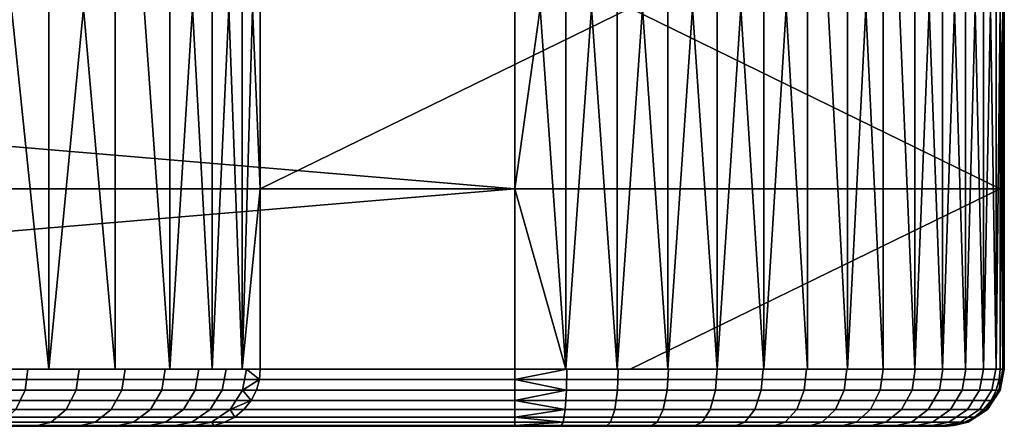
# Model space of a CAD drawing. Header units: millimetres. Extents: x -1516 to 1516, y -850 to 850.
# Tile 187 of 256: x -593 to -386, y -850 to -764. Entities that reach past the tile are written whole.
import ezdxf

# ---------------------------------------------------------------- set-up
doc = ezdxf.new("R2010")
doc.units = ezdxf.units.MM
doc.header["$MEASUREMENT"] = 0
doc.layers.add('kreslo bocnice', color=7, linetype='Continuous', true_color=0x8cc3e6)
doc.layers.add('kreslo bocnice celo', color=7, linetype='Continuous', true_color=0x4b96c3)

msp = doc.modelspace()

# ---------------------------------------------------------------- meshes
at = {"layer": 'kreslo bocnice'}
mesh = msp.add_polyface(dxfattribs=at)
corners = [(-1240.86, -800, 9), (-1250.78, -762, 14.44), (-1240.86, -762, 9), (-1260.41, -838, 20.52), (-1260.41, -762, 20.52), (-1278.52, -838, 34.5), (-1278.52, -762, 34.5), (-1269.67, -762, 27.22), (-1294.74, -838, 50.62), (-1294.74, -762, 50.62), (-1286.89, -762, 42.31), (-1240.86, -838, 9), (-1308.72, -838, 68.5), (-1302.03, -762, 59.37), (-1308.72, -762, 68.5), (-1320.22, -838, 87.66), (-1314.79, -762, 77.95), (-1320.22, -762, 87.66), (-1325, -762, 97.56), (-1392.8, -800, 1439), (-940.81, -762, 1439), (-1392.8, -762, 1439), (-1392.8, -838, 1439), (-940.81, -838, 1439), (-488.81, -800, 1439), (-1250.78, -762, 14.44), (-1240.59, -760.3, 9), (-1240.78, -761.14, 9), (-1240.86, -762, 9), (-1251.44, -757.58, 15.81), (-1239.85, -758.74, 9), (-1240.27, -759.49, 9), (-1260.41, -762, 20.52), (-1265.12, -757.58, 24.86), (-1269.67, -762, 27.22), (-1278.52, -762, 34.5), (-1286.89, -762, 42.31), (-1289.75, -757.58, 46.44), (-1277.93, -757.58, 35.09), (-1300.51, -757.58, 58.81), (-1294.74, -762, 50.62), (-1302.03, -762, 59.37), (-1310.12, -757.58, 72.1), (-1308.72, -762, 68.5), (-1318.5, -757.58, 86.19), (-1314.79, -762, 77.95), (-1320.22, -762, 87.66), (-1325.54, -757.58, 100.93), (-1325, -762, 97.56), (-940.81, -762, 1439), (-1392.8, -759.82, 1438.8), (-1392.8, -762, 1439), (-1392.8, -757.58, 1438.16), (-488.81, -759.82, 1438.8), (-488.81, -757.58, 1438.16), (-1209.22, -750, 9), (-1240.86, -762, 9), (-1240.78, -761.14, 9), (-640.75, -762, 9), (-640.75, -800, 9), (-1240.86, -800, 9)]
mesh.append_faces([[corners[k] for k in face] for face in [(0, 1, 2, 2), (3, 4, 1, 1), (5, 6, 7, 7), (8, 9, 10, 10), (5, 10, 6, 6), (3, 7, 4, 4), (11, 3, 0, 0), (3, 1, 0, 0), (5, 8, 10, 10), (5, 7, 3, 3), (12, 13, 9, 8), (12, 14, 13, 13), (15, 16, 14, 12), (15, 17, 16, 16), (15, 18, 17, 17), (19, 20, 21, 21), (19, 22, 23, 23), (24, 20, 19, 19), (25, 26, 27, 27), (27, 28, 25, 25), (29, 26, 25, 25), (30, 31, 29, 29), (26, 29, 31, 31), (29, 25, 32, 32), (33, 32, 34, 34), (35, 36, 37, 38), (34, 35, 38, 33), (39, 37, 40, 41), (36, 40, 37, 37), (29, 32, 33, 33), (42, 39, 41, 43), (44, 45, 46, 46), (42, 43, 45, 45), (44, 42, 45, 45), (47, 44, 46, 48), (49, 50, 51, 51), (52, 50, 53, 54), (49, 53, 50, 50), (55, 56, 57, 57), (56, 58, 59, 60)]])
mesh = msp.add_polyface(dxfattribs=at)
corners = [(-1392.8, -800, 1439), (-940.81, -838, 1439), (-488.81, -800, 1439), (-488.81, -838, 1439), (-488.81, -762, 1439), (-940.81, -762, 1439), (-561.39, -838, 87.66), (-561.39, -762, 87.66), (-556.62, -762, 97.56), (-572.89, -838, 68.5), (-572.89, -762, 68.5), (-566.82, -762, 77.95), (-552.5, -838, 107.61), (-586.87, -838, 50.62), (-586.87, -762, 50.62), (-579.59, -762, 59.37), (-594.72, -762, 42.31), (-603.1, -838, 34.5), (-611.94, -762, 27.22), (-603.1, -762, 34.5), (-621.2, -838, 20.52), (-630.83, -762, 14.44), (-621.2, -762, 20.52), (-640.75, -800, 9), (-640.75, -838, 9), (-640.75, -762, 9), (-488.81, -759.82, 1438.8), (-940.81, -762, 1439), (-488.81, -762, 1439), (-563.11, -757.58, 86.19), (-561.39, -762, 87.66), (-566.82, -762, 77.95), (-556.62, -762, 97.56), (-556.07, -757.58, 100.93), (-581.1, -757.58, 58.81), (-571.49, -757.58, 72.1), (-572.89, -762, 68.5), (-579.59, -762, 59.37), (-586.87, -762, 50.62), (-591.86, -757.58, 46.44), (-594.72, -762, 42.31), (-603.1, -762, 34.5), (-611.94, -762, 27.22), (-616.5, -757.58, 24.86), (-603.69, -757.58, 35.09), (-630.17, -757.58, 15.81), (-621.2, -762, 20.52), (-630.83, -762, 14.44), (-640.83, -761.14, 9), (-640.75, -762, 9), (-641.03, -760.3, 9), (-641.35, -759.49, 9), (-1240.86, -800, 9), (-640.75, -800, 9), (-640.75, -838, 9), (-1240.86, -838, 9), (-672.39, -750, 9), (-640.83, -761.14, 9), (-640.75, -762, 9)]
mesh.append_faces([[corners[k] for k in face] for face in [(0, 1, 2, 2), (2, 1, 3, 3), (4, 5, 2, 2), (6, 7, 8, 8), (9, 10, 11, 6), (6, 8, 12, 12), (7, 6, 11, 11), (13, 14, 15, 15), (13, 16, 14, 14), (17, 18, 19, 19), (20, 21, 22, 22), (20, 22, 18, 18), (17, 19, 16, 16), (13, 15, 9, 9), (17, 16, 13, 13), (21, 20, 23, 23), (23, 20, 24, 24), (18, 17, 20, 20), (23, 25, 21, 21), (10, 9, 15, 15), (26, 27, 28, 28), (29, 30, 31, 31), (32, 30, 29, 33), (34, 35, 36, 37), (31, 35, 29, 29), (31, 36, 35, 35), (34, 37, 38, 38), (39, 38, 40, 40), (41, 42, 43, 44), (40, 41, 44, 39), (45, 43, 46, 47), (42, 46, 43, 43), (48, 47, 49, 49), (47, 48, 50, 50), (45, 50, 51, 51), (50, 45, 47, 47), (38, 39, 34, 34), (52, 53, 54, 55), (56, 57, 58, 58)]])
mesh = msp.add_polyface(dxfattribs=at)
corners = [(-488.81, -800, 1439), (-483.47, -762, 1438.86), (-488.81, -762, 1439), (-478.09, -838, 1438.44), (-478.09, -762, 1438.44), (-467.3, -838, 1436.73), (-467.3, -762, 1436.73), (-472.69, -762, 1437.73), (-461.94, -762, 1435.43), (-456.63, -838, 1433.85), (-456.63, -762, 1433.85), (-488.81, -838, 1439), (-386.7, -800, 1322.47), (-464.54, -838, 735.22), (-542.37, -838, 147.97), (-542.37, -800, 147.97), (-542.37, -762, 147.97), (-464.54, -762, 735.22), (-542.37, -800, 147.97), (-543.98, -762, 137.96), (-542.37, -762, 147.97), (-546.19, -838, 127.86), (-546.19, -762, 127.86), (-552.5, -838, 107.61), (-552.5, -762, 107.61), (-549.02, -762, 117.72), (-556.62, -762, 97.56), (-542.37, -838, 147.97), (-488.81, -759.82, 1438.8), (-488.81, -762, 1439), (-483.47, -762, 1438.86), (-477.96, -757.58, 1437.58), (-478.09, -762, 1438.44), (-467.23, -757.58, 1435.85), (-472.69, -762, 1437.73), (-467.3, -762, 1436.73), (-461.94, -762, 1435.43), (-456.75, -757.58, 1433), (-456.63, -762, 1433.85), (-387.54, -757.58, 1322.58), (-386.9, -759.82, 1322.49), (-542.57, -759.82, 147.99), (-543.2, -757.58, 148.08), (-464.54, -762, 735.22), (-542.37, -762, 147.97), (-542.57, -759.82, 147.99), (-542.37, -762, 147.97), (-543.98, -762, 137.96), (-546.19, -762, 127.86), (-549.02, -762, 117.72), (-550.38, -757.58, 116.24), (-546.08, -757.58, 132), (-543.2, -757.58, 148.08), (-552.5, -762, 107.61), (-556.07, -757.58, 100.93), (-556.62, -762, 97.56)]
mesh.append_faces([[corners[k] for k in face] for face in [(0, 1, 2, 2), (3, 4, 1, 1), (5, 6, 7, 7), (5, 8, 6, 6), (3, 7, 4, 4), (9, 10, 8, 8), (11, 3, 0, 0), (3, 1, 0, 0), (5, 7, 3, 3), (5, 9, 8, 8), (12, 13, 14, 15), (15, 16, 17, 17), (17, 12, 15, 15), (18, 19, 20, 20), (21, 22, 19, 19), (23, 24, 25, 25), (23, 26, 24, 24), (21, 25, 22, 22), (27, 21, 18, 18), (21, 19, 18, 18), (23, 25, 21, 21), (28, 29, 30, 30), (31, 30, 32, 32), (33, 34, 35, 35), (33, 35, 36, 36), (31, 32, 34, 34), (31, 34, 33, 33), (30, 31, 28, 28), (37, 33, 36, 38), (39, 40, 41, 42), (41, 40, 43, 43), (44, 41, 43, 43), (45, 46, 47, 47), (48, 49, 50, 51), (51, 47, 48, 48), (51, 52, 45, 45), (47, 51, 45, 45), (50, 49, 53, 53), (54, 53, 55, 55), (50, 53, 54, 54)]])
mesh = msp.add_polyface(dxfattribs=at)
corners = [(-456.63, -838, 1433.85), (-451.41, -762, 1431.97), (-456.63, -762, 1433.85), (-446.28, -838, 1429.81), (-446.28, -762, 1429.81), (-436.42, -838, 1424.68), (-436.42, -762, 1424.68), (-441.28, -762, 1427.38), (-427.22, -838, 1418.56), (-427.22, -762, 1418.56), (-431.73, -762, 1421.74), (-418.83, -838, 1411.58), (-418.83, -762, 1411.58), (-422.92, -762, 1415.17), (-414.96, -762, 1407.81), (-411.34, -838, 1403.88), (-411.34, -762, 1403.88), (-404.69, -838, 1395.44), (-407.92, -762, 1399.77), (-404.69, -762, 1395.44), (-398.87, -838, 1386.2), (-398.87, -762, 1386.2), (-401.67, -762, 1390.92), (-396.31, -762, 1381.32), (-394.01, -838, 1376.28), (-391.98, -762, 1371.11), (-394.01, -762, 1376.28), (-390.22, -838, 1365.83), (-390.22, -762, 1365.83), (-387.58, -838, 1355.04), (-387.58, -762, 1355.04), (-388.76, -762, 1360.47), (-386.13, -838, 1344.09), (-386.13, -762, 1344.09), (-386.71, -762, 1349.57), (-385.85, -838, 1333.17), (-385.85, -762, 1333.17), (-385.84, -762, 1338.61), (-386.14, -762, 1327.78), (-386.7, -800, 1322.47), (-386.7, -762, 1322.47), (-386.7, -838, 1322.47), (-386.7, -800, 1322.47), (-386.7, -838, 1322.47), (-464.54, -838, 735.22), (-464.54, -762, 735.22), (-386.7, -762, 1322.47)]
mesh.append_faces([[corners[k] for k in face] for face in [(0, 1, 2, 2), (3, 4, 1, 1), (5, 6, 7, 7), (8, 9, 10, 10), (5, 10, 6, 6), (3, 7, 4, 4), (1, 0, 3, 3), (11, 12, 13, 13), (11, 14, 12, 12), (8, 10, 5, 5), (14, 11, 15, 15), (11, 13, 9, 8), (15, 16, 14, 14), (7, 3, 5, 5), (17, 18, 16, 15), (17, 19, 18, 18), (20, 21, 22, 22), (20, 23, 21, 21), (17, 22, 19, 19), (24, 25, 26, 26), (27, 28, 25, 25), (29, 30, 31, 31), (32, 33, 34, 34), (29, 34, 30, 30), (27, 31, 28, 28), (24, 26, 23, 23), (20, 22, 17, 17), (24, 23, 20, 20), (29, 31, 27, 27), (32, 34, 29, 29), (24, 27, 25, 25), (35, 36, 37, 37), (35, 38, 36, 36), (35, 39, 38, 38), (40, 38, 39, 39), (35, 41, 39, 39), (32, 35, 37, 37), (33, 32, 37, 37), (42, 43, 44, 44), (45, 46, 42, 42)]])
at = {"layer": 'kreslo bocnice celo'}
mesh = msp.add_polyface(dxfattribs=at)
corners = [(-1240.8, -840.35, 9.23), (-1240.86, -838, 9), (-640.81, -840.35, 9.23), (-640.98, -842.61, 9.92), (-1240.63, -842.61, 9.92), (-1240.36, -844.68, 11.03), (-940.81, -850, 21), (-1237.92, -850, 21), (-1238.5, -849.77, 18.66), (-642.56, -849.09, 16.43), (-1239.05, -849.09, 16.43), (-643.11, -849.77, 18.66), (-1240.01, -846.49, 12.51), (-641.61, -846.49, 12.51), (-1239.56, -847.99, 14.35), (-1237.92, -850, 21), (-1327.35, -850, 149.54), (-1253.74, -850, 30.5), (-1270.57, -850, 43.48), (-1300.79, -850, 78.22), (-1291.77, -850, 65.75), (-1281.67, -850, 54.14), (-1405.18, -850, 736.79), (-488.81, -850, 1427), (-1392.8, -850, 1427), (-940.81, -850, 21), (-1392.8, -840.18, 1438.8), (-488.81, -840.18, 1438.8), (-488.81, -838, 1439), (-1392.8, -838, 1439), (-1392.8, -844.57, 1437.04), (-488.81, -844.57, 1437.04), (-488.81, -842.42, 1438.16), (-1392.8, -842.42, 1438.16), (-1277.93, -842.42, 35.09), (-1278.48, -838, 34.46), (-1260.46, -838, 20.56), (-1259.99, -842.42, 21.26), (-1276.16, -846.49, 37.1), (-1258.49, -846.49, 23.47), (-1273.48, -849.16, 40.16), (-1256.21, -849.16, 26.84), (-1289.75, -842.42, 46.44), (-1290.36, -838, 45.86), (-1287.82, -846.49, 48.28), (-1284.87, -849.16, 51.09), (-1300.51, -842.42, 58.81), (-1301.17, -838, 58.29), (-1298.42, -846.49, 60.47), (-1295.23, -849.16, 63), (-1310.12, -842.42, 72.1), (-1310.83, -838, 71.63), (-1307.89, -846.49, 73.56), (-1304.49, -849.16, 75.8), (-1240.63, -842.61, 9.92), (-1240.8, -840.35, 9.23), (-1240.36, -844.68, 11.03), (-1240.01, -846.49, 12.51), (-1240.86, -838, 9), (-1239.56, -847.99, 14.35), (-1239.05, -849.09, 16.43), (-1253.74, -850, 30.5), (-1270.57, -850, 43.48), (-1237.92, -850, 21), (-1238.5, -849.77, 18.66), (-1281.67, -850, 54.14), (-1291.77, -850, 65.75), (-1300.79, -850, 78.22), (-1308.66, -850, 91.45), (-1312.55, -849.16, 89.37)]
mesh.append_faces([[corners[k] for k in face] for face in [(0, 1, 2, 2), (3, 4, 0, 0), (4, 3, 5, 5), (6, 7, 8, 8), (9, 8, 10, 10), (8, 11, 6, 6), (12, 13, 14, 14), (15, 16, 17, 17), (17, 16, 18, 18), (16, 19, 20, 20), (16, 21, 18, 18), (22, 23, 24, 24), (25, 22, 16, 16), (16, 15, 25, 25), (26, 27, 28, 29), (30, 31, 32, 33), (33, 32, 27, 26), (34, 35, 36, 37), (38, 34, 37, 39), (40, 38, 39, 41), (42, 43, 35, 34), (44, 42, 34, 38), (45, 44, 38, 40), (46, 47, 43, 42), (48, 46, 42, 44), (49, 48, 44, 45), (50, 51, 47, 46), (52, 50, 46, 48), (53, 52, 48, 49), (54, 37, 55, 55), (56, 37, 54, 54), (39, 56, 57, 57), (36, 58, 55, 55), (37, 56, 39, 39), (41, 59, 60, 60), (39, 57, 59, 59), (39, 59, 41, 41), (36, 55, 37, 37), (61, 62, 40, 41), (63, 61, 64, 64), (41, 64, 61, 61), (60, 64, 41, 41), (49, 45, 65, 66), (66, 67, 53, 49), (45, 40, 62, 65), (67, 68, 69, 53)]])
mesh = msp.add_polyface(dxfattribs=at)
corners = [(-640.81, -840.35, 9.23), (-1240.86, -838, 9), (-640.75, -838, 9), (-640.98, -842.61, 9.92), (-641.25, -844.68, 11.03), (-1240.36, -844.68, 11.03), (-1240.8, -840.35, 9.23), (-641.61, -846.49, 12.51), (-1240.01, -846.49, 12.51), (-1239.05, -849.09, 16.43), (-1239.56, -847.99, 14.35), (-642.05, -847.99, 14.35), (-642.56, -849.09, 16.43), (-643.11, -849.77, 18.66), (-1238.5, -849.77, 18.66), (-643.69, -850, 21), (-940.81, -850, 21), (-554.27, -850, 149.54), (-643.69, -850, 21), (-611.04, -850, 43.48), (-940.81, -850, 21), (-589.84, -850, 65.75), (-599.94, -850, 54.14), (-488.81, -850, 1427), (-1405.18, -850, 736.79), (-1392.8, -848.04, 1433.57), (-488.81, -848.04, 1433.57), (-488.81, -846.49, 1435.49), (-1392.8, -846.49, 1435.49), (-1392.8, -849.8, 1429.18), (-488.81, -849.8, 1429.18), (-488.81, -849.16, 1431.42), (-1392.8, -849.16, 1431.42), (-1392.8, -850, 1427), (-488.81, -850, 1427), (-488.81, -844.57, 1437.04), (-1392.8, -844.57, 1437.04), (-591.86, -842.42, 46.44), (-591.25, -838, 45.86), (-580.44, -838, 58.29), (-581.1, -842.42, 58.81), (-593.79, -846.49, 48.28), (-583.19, -846.49, 60.47), (-596.74, -849.16, 51.09), (-586.38, -849.16, 63), (-603.69, -842.42, 35.09), (-603.13, -838, 34.46), (-605.45, -846.49, 37.1), (-608.13, -849.16, 40.16), (-621.62, -842.42, 21.26), (-621.15, -838, 20.56), (-623.12, -846.49, 23.47), (-625.4, -849.16, 26.84), (-641.25, -844.68, 11.03), (-642.05, -847.99, 14.35), (-641.61, -846.49, 12.51), (-642.56, -849.09, 16.43), (-640.81, -840.35, 9.23), (-640.98, -842.61, 9.92), (-640.75, -838, 9), (-589.84, -850, 65.75), (-599.94, -850, 54.14), (-611.04, -850, 43.48), (-643.11, -849.77, 18.66), (-643.69, -850, 21)]
mesh.append_faces([[corners[k] for k in face] for face in [(0, 1, 2, 2), (3, 4, 5, 5), (6, 0, 3, 3), (7, 8, 4, 4), (8, 5, 4, 4), (9, 10, 11, 11), (11, 10, 7, 7), (12, 9, 11, 11), (13, 14, 12, 12), (13, 15, 16, 16), (17, 18, 19, 19), (17, 20, 18, 18), (21, 17, 22, 22), (17, 19, 22, 22), (23, 24, 17, 17), (24, 20, 17, 17), (25, 26, 27, 28), (29, 30, 31, 32), (33, 34, 30, 29), (32, 31, 26, 25), (28, 27, 35, 36), (37, 38, 39, 40), (41, 37, 40, 42), (43, 41, 42, 44), (45, 46, 38, 37), (47, 45, 37, 41), (48, 47, 41, 43), (49, 50, 46, 45), (51, 49, 45, 47), (52, 51, 47, 48), (49, 51, 53, 53), (54, 51, 52, 52), (51, 54, 55, 55), (56, 54, 52, 52), (57, 50, 49, 49), (58, 57, 49, 49), (51, 55, 53, 53), (53, 58, 49, 49), (59, 50, 57, 57), (60, 61, 43, 44), (52, 48, 62, 62), (56, 52, 63, 63), (63, 52, 64, 64), (48, 43, 61, 62), (52, 62, 64, 64)]])
mesh = msp.add_polyface(dxfattribs=at)
corners = [(-561, -850, 119.66), (-556.96, -850, 134.45), (-554.27, -850, 149.54), (-566.35, -850, 105.28), (-398.6, -850, 1324.04), (-488.81, -850, 1427), (-572.95, -850, 91.45), (-589.84, -850, 65.75), (-580.82, -850, 78.22), (-477.87, -838, 1438.42), (-488.81, -838, 1439), (-488.81, -840.18, 1438.8), (-477.96, -842.42, 1437.58), (-488.81, -842.42, 1438.16), (-478.24, -846.49, 1434.92), (-488.81, -844.57, 1437.04), (-488.81, -846.49, 1435.49), (-488.81, -848.04, 1433.57), (-478.68, -849.16, 1430.88), (-488.81, -849.16, 1431.42), (-488.81, -849.8, 1429.18), (-479.14, -850, 1426.49), (-488.81, -850, 1427), (-550.38, -842.42, 116.24), (-549.58, -838, 115.98), (-545.25, -838, 131.81), (-546.08, -842.42, 132), (-552.92, -846.49, 117.06), (-548.68, -846.49, 132.58), (-556.79, -849.16, 118.3), (-552.65, -849.16, 133.48), (-556.07, -842.42, 100.93), (-555.3, -838, 100.6), (-558.53, -846.49, 101.97), (-562.28, -849.16, 103.56), (-563.11, -842.42, 86.19), (-562.37, -838, 85.79), (-565.47, -846.49, 87.45), (-569.06, -849.16, 89.37), (-571.49, -842.42, 72.1), (-570.79, -838, 71.63), (-573.72, -846.49, 73.56), (-577.12, -849.16, 75.8), (-581.1, -842.42, 58.81), (-580.44, -838, 58.29), (-583.19, -846.49, 60.47), (-586.38, -849.16, 63), (-542.37, -838, 147.97), (-542.57, -840.18, 147.99), (-543.2, -842.42, 148.08), (-544.31, -844.57, 148.22), (-545.85, -846.49, 148.43), (-547.76, -848.04, 148.68), (-549.89, -849.16, 148.96), (-552.1, -849.8, 149.26), (-554.27, -850, 149.54), (-556.96, -850, 134.45), (-561, -850, 119.66), (-566.35, -850, 105.28), (-572.95, -850, 91.45), (-580.82, -850, 78.22), (-589.84, -850, 65.75)]
mesh.append_faces([[corners[k] for k in face] for face in [(0, 1, 2, 2), (3, 0, 2, 2), (2, 4, 5, 5), (3, 2, 6, 6), (2, 7, 8, 8), (2, 8, 6, 6), (9, 10, 11, 11), (12, 11, 13, 13), (14, 15, 16, 16), (14, 16, 17, 17), (15, 12, 13, 13), (17, 18, 14, 14), (19, 18, 17, 17), (20, 18, 19, 19), (21, 20, 22, 22), (21, 18, 20, 20), (23, 24, 25, 26), (27, 23, 26, 28), (29, 27, 28, 30), (31, 32, 24, 23), (33, 31, 23, 27), (34, 33, 27, 29), (35, 36, 32, 31), (37, 35, 31, 33), (38, 37, 33, 34), (39, 40, 36, 35), (41, 39, 35, 37), (42, 41, 37, 38), (43, 44, 40, 39), (45, 43, 39, 41), (46, 45, 41, 42), (25, 47, 48, 48), (26, 49, 50, 50), (28, 50, 51, 51), (49, 26, 48, 48), (26, 50, 28, 28), (28, 52, 53, 30), (28, 51, 52, 52), (25, 48, 26, 26), (30, 54, 55, 56), (56, 57, 29, 30), (30, 53, 54, 54), (38, 34, 58, 59), (34, 29, 57, 58), (59, 60, 42, 38), (46, 42, 60, 61)]])
mesh = msp.add_polyface(dxfattribs=at)
corners = [(-398.6, -850, 1324.04), (-420.36, -850, 1395.97), (-427.12, -850, 1402.9), (-434.58, -850, 1409.07), (-442.65, -850, 1414.42), (-451.23, -850, 1418.88), (-460.25, -850, 1422.4), (-469.59, -850, 1424.94), (-479.14, -850, 1426.49), (-488.81, -850, 1427), (-467.23, -842.42, 1435.85), (-467.05, -838, 1436.67), (-477.87, -838, 1438.42), (-477.96, -842.42, 1437.58), (-467.8, -846.49, 1433.24), (-478.24, -846.49, 1434.92), (-468.66, -849.16, 1429.26), (-478.68, -849.16, 1430.88), (-456.75, -842.42, 1433), (-456.48, -838, 1433.8), (-457.59, -846.49, 1430.46), (-458.86, -849.16, 1426.6), (-446.63, -842.42, 1429.05), (-446.28, -838, 1429.81), (-447.73, -846.49, 1426.61), (-449.41, -849.16, 1422.91), (-436.99, -842.42, 1424.04), (-436.56, -838, 1424.76), (-438.34, -846.49, 1421.73), (-440.41, -849.16, 1418.23), (-427.93, -842.42, 1418.03), (-427.43, -838, 1418.71), (-429.52, -846.49, 1415.88), (-431.95, -849.16, 1412.62), (-419.56, -842.42, 1411.1), (-418.99, -838, 1411.72), (-421.37, -846.49, 1409.14), (-424.13, -849.16, 1406.15), (-413.98, -846.49, 1401.57), (-411.97, -842.42, 1403.33), (-417.04, -849.16, 1398.89), (-488.81, -840.18, 1438.8), (-488.81, -844.57, 1437.04), (-479.14, -850, 1426.49), (-469.59, -850, 1424.94), (-460.25, -850, 1422.4), (-451.23, -850, 1418.88), (-442.65, -850, 1414.42), (-434.58, -850, 1409.07), (-427.12, -850, 1402.9), (-420.36, -850, 1395.97), (-410.77, -849.16, 1390.9), (-414.38, -850, 1388.36), (-386.9, -840.18, 1322.49), (-542.57, -840.18, 147.99), (-542.37, -838, 147.97), (-386.7, -838, 1322.47), (-388.64, -844.57, 1322.72), (-544.31, -844.57, 148.22), (-543.2, -842.42, 148.08), (-387.54, -842.42, 1322.58), (-392.09, -848.04, 1323.18), (-547.76, -848.04, 148.68), (-545.85, -846.49, 148.43), (-390.19, -846.49, 1322.93), (-396.43, -849.8, 1323.76), (-552.1, -849.8, 149.26), (-549.89, -849.16, 148.96), (-394.22, -849.16, 1323.46), (-398.6, -850, 1324.04), (-554.27, -850, 149.54)]
mesh.append_faces([[corners[k] for k in face] for face in [(0, 1, 2, 2), (0, 2, 3, 3), (0, 3, 4, 4), (0, 4, 5, 5), (0, 5, 6, 6), (7, 0, 6, 6), (0, 7, 8, 8), (8, 9, 0, 0), (10, 11, 12, 13), (14, 10, 13, 15), (16, 14, 15, 17), (18, 19, 11, 10), (20, 18, 10, 14), (21, 20, 14, 16), (22, 23, 19, 18), (24, 22, 18, 20), (25, 24, 20, 21), (26, 27, 23, 22), (28, 26, 22, 24), (29, 28, 24, 25), (30, 31, 27, 26), (32, 30, 26, 28), (33, 32, 28, 29), (34, 35, 31, 30), (36, 34, 30, 32), (37, 36, 32, 33), (38, 39, 34, 36), (40, 38, 36, 37), (41, 13, 12, 12), (42, 15, 13, 13), (16, 17, 43, 44), (25, 21, 45, 46), (21, 16, 44, 45), (33, 29, 47, 48), (37, 33, 48, 49), (40, 37, 49, 50), (29, 25, 46, 47), (51, 40, 50, 52), (53, 54, 55, 56), (57, 58, 59, 60), (60, 59, 54, 53), (61, 62, 63, 64), (65, 66, 67, 68), (69, 70, 66, 65), (68, 67, 62, 61), (64, 63, 58, 57)]])
mesh = msp.add_polyface(dxfattribs=at)
corners = [(-398.6, -850, 1324.04), (-397.84, -850, 1333.69), (-398.11, -850, 1343.37), (-399.4, -850, 1352.96), (-401.71, -850, 1362.36), (-405, -850, 1371.46), (-409.25, -850, 1380.16), (-414.38, -850, 1388.36), (-420.36, -850, 1395.97), (-411.97, -842.42, 1403.33), (-411.34, -838, 1403.88), (-418.99, -838, 1411.72), (-419.56, -842.42, 1411.1), (-405.26, -842.42, 1394.78), (-404.57, -838, 1395.27), (-407.44, -846.49, 1393.25), (-413.98, -846.49, 1401.57), (-410.77, -849.16, 1390.9), (-417.04, -849.16, 1398.89), (-399.49, -842.42, 1385.57), (-398.76, -838, 1385.98), (-401.83, -846.49, 1384.28), (-405.38, -849.16, 1382.3), (-394.73, -842.42, 1375.81), (-393.95, -838, 1376.14), (-397.19, -846.49, 1374.77), (-400.94, -849.16, 1373.18), (-391.03, -842.42, 1365.59), (-390.22, -838, 1365.84), (-393.59, -846.49, 1364.82), (-397.48, -849.16, 1363.64), (-388.44, -842.42, 1355.04), (-387.61, -838, 1355.2), (-391.07, -846.49, 1354.54), (-395.06, -849.16, 1353.78), (-386.99, -842.42, 1344.27), (-386.15, -838, 1344.34), (-389.65, -846.49, 1344.05), (-393.71, -849.16, 1343.72), (-386.68, -842.42, 1333.41), (-385.84, -838, 1333.39), (-389.35, -846.49, 1333.48), (-393.42, -849.16, 1333.58), (-386.9, -840.18, 1322.49), (-386.7, -838, 1322.47), (-409.25, -850, 1380.16), (-405, -850, 1371.46), (-401.71, -850, 1362.36), (-414.38, -850, 1388.36), (-387.54, -842.42, 1322.58), (-388.64, -844.57, 1322.72), (-390.19, -846.49, 1322.93), (-392.09, -848.04, 1323.18), (-399.4, -850, 1352.96), (-398.11, -850, 1343.37), (-397.84, -850, 1333.69), (-394.22, -849.16, 1323.46), (-396.43, -849.8, 1323.76), (-398.6, -850, 1324.04)]
mesh.append_faces([[corners[k] for k in face] for face in [(0, 1, 2, 2), (0, 2, 3, 3), (3, 4, 0, 0), (4, 5, 0, 0), (5, 6, 0, 0), (6, 7, 0, 0), (0, 7, 8, 8), (9, 10, 11, 12), (13, 14, 10, 9), (15, 13, 9, 16), (17, 15, 16, 18), (19, 20, 14, 13), (21, 19, 13, 15), (22, 21, 15, 17), (23, 24, 20, 19), (25, 23, 19, 21), (26, 25, 21, 22), (27, 28, 24, 23), (29, 27, 23, 25), (30, 29, 25, 26), (31, 32, 28, 27), (33, 31, 27, 29), (34, 33, 29, 30), (35, 36, 32, 31), (37, 35, 31, 33), (38, 37, 33, 34), (39, 40, 36, 35), (41, 39, 35, 37), (42, 41, 37, 38), (39, 43, 44, 40), (26, 22, 45, 46), (30, 26, 46, 47), (22, 17, 48, 45), (43, 39, 49, 49), (49, 39, 50, 50), (51, 50, 41, 41), (50, 39, 41, 41), (41, 52, 51, 51), (52, 41, 42, 42), (47, 53, 34, 30), (53, 54, 38, 34), (42, 38, 54, 55), (52, 42, 56, 56), (56, 42, 57, 57), (55, 58, 57, 57), (55, 57, 42, 42)]])

doc.saveas('drawing.dxf')
